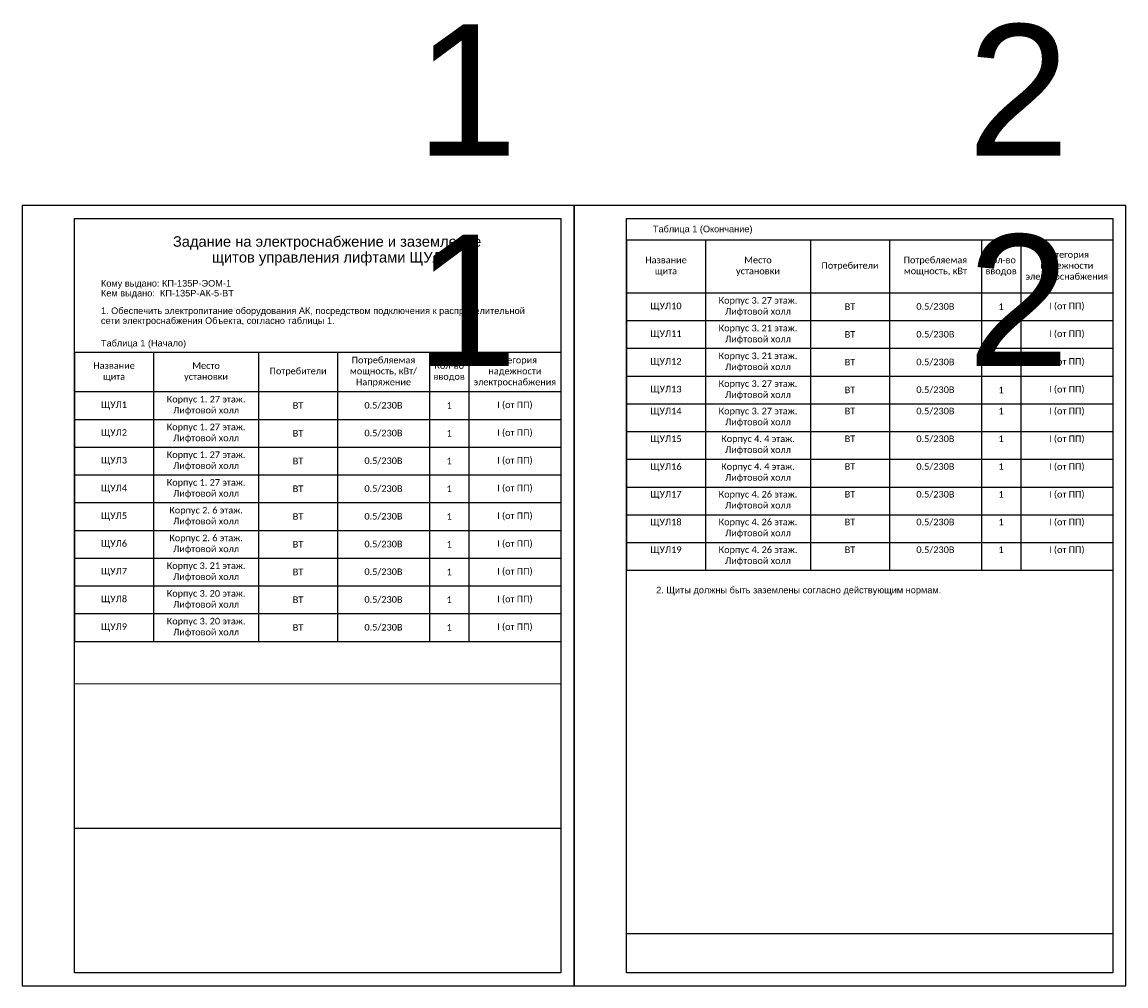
# Model space of a CAD drawing. Header units: millimetres. Extents: x 0 to 420, y 0 to 367.
import ezdxf
from ezdxf.enums import TextEntityAlignment as Align

# ---------------------------------------------------------------- set-up
doc = ezdxf.new("R2010")
doc.units = ezdxf.units.MM
doc.layers.add('AE_Нумерация_листов', color=21, linetype='Continuous', lineweight=13, plot=False)
doc.styles.add('CP.Text', font='arial.ttf')
doc.styles.get("Standard").update_dxf_attribs({"font": 'arial.ttf'})

# ---------------------------------------------------------------- blocks, each defined once
blk = doc.blocks.new('*T1')
at = {"linetype": 'ByBlock', "lineweight": -2, "transparency": 16777216}
for p, q in [((0, 0), (185, 0)), ((0, 0), (0, -67.84)), ((30, 0), (30, -67.84)), ((70, 0), (70, -67.84)), ((100, 0), (100, -67.84)), ((135, 0), (135, -67.84)), ((150, 0), (150, -67.84)), ((185, 0), (185, -67.84)), ((0, -15.06), (185, -15.06)), ((0, -25.61), (185, -25.61)), ((0, -36.17), (185, -36.17)), ((0, -46.73), (185, -46.73)), ((0, -57.28), (185, -57.28)), ((0, -67.84), (185, -67.84))]:
    blk.add_line(p, q, dxfattribs=at)
at = {"color": 0, "linetype": 'ByBlock', "lineweight": -2, "transparency": 16777216}
for p, q in [((0, -67.84), (0, -110.07)), ((30, -67.84), (30, -110.07)), ((70, -67.84), (70, -110.07)), ((100, -67.84), (100, -110.07)), ((135, -67.84), (135, -110.07)), ((150, -67.84), (150, -110.07)), ((185, -67.84), (185, -110.07)), ((0, -78.4), (185, -78.4)), ((0, -88.96), (185, -88.96)), ((0, -99.51), (185, -99.51)), ((0, -110.07), (185, -110.07))]:
    blk.add_line(p, q, dxfattribs=at)
at = {"color": 0, "transparency": 16777216, "char_height": 2.5, "attachment_point": 5, "style": 'CP.Text'}
for s, insert, width in [('{\\fCalibri|b0|i0|c0;Название^Jщита', (15, -7.53), 27), ('{\\fCalibri|b0|i0|c0;Место^Jустановки', (50, -7.53), 37), ('{\\fCalibri|b0|i0|c0;Потребляемая^Jмощность, кВт/^JНапряжение', (117.5, -7.53), 32), ('{\\fCalibri|b0|i0|c0;Кол-во^Jвводов', (142.5, -7.53), 12), ('{\\fCalibri|b0|i0|c0;Категория^Jнадежности^Jэлектроснабжения', (167.5, -7.53), 32), ('{\\fCalibri|b0|i0|c0;Потребители', (85, -7.53), 27), ('{\\fCalibri|b0|i0|c0;ЩУЛ1', (15, -20.33), 27), ('{\\fCalibri|b0|i0|c0;Корпус 1. 27 этаж.^JЛифтовой холл', (50, -20.33), 37), ('{\\fCalibri|b0|i0|c0;ВТ', (85, -20.33), 27), ('{\\fCalibri|b0|i0|c0;0.5/230В', (117.5, -20.33), 32), ('{\\fCalibri|b0|i0|c0;1', (142.5, -20.33), 12), ('{\\fCalibri|b0|i0|c0;I (от ПП)', (167.5, -20.33), 32), ('{\\fCalibri|b0|i0|c0;Корпус 1. 27 этаж.^JЛифтовой холл', (50, -30.89), 37), ('{\\fCalibri|b0|i0|c0;I (от ПП)', (167.5, -30.89), 32), ('{\\fCalibri|b0|i0|c0;ЩУЛ2', (15, -30.89), 27), ('{\\fCalibri|b0|i0|c0;ВТ', (85, -30.89), 27), ('{\\fCalibri|b0|i0|c0;0.5/230В', (117.5, -30.89), 32), ('{\\fCalibri|b0|i0|c0;1', (142.5, -30.89), 12), ('{\\fCalibri|b0|i0|c0;ЩУЛ3', (15, -41.45), 27), ('{\\fCalibri|b0|i0|c0;Корпус 1. 27 этаж.^JЛифтовой холл', (50, -41.45), 37), ('{\\fCalibri|b0|i0|c0;ВТ', (85, -41.45), 27), ('{\\fCalibri|b0|i0|c0;0.5/230В', (117.5, -41.45), 32), ('{\\fCalibri|b0|i0|c0;1', (142.5, -41.45), 12), ('{\\fCalibri|b0|i0|c0;I (от ПП)', (167.5, -41.45), 32), ('{\\fCalibri|b0|i0|c0;Корпус 1. 27 этаж.^JЛифтовой холл', (50, -52.01), 37), ('{\\fCalibri|b0|i0|c0;ЩУЛ4', (15, -52.01), 27), ('{\\fCalibri|b0|i0|c0;ВТ', (85, -52.01), 27), ('{\\fCalibri|b0|i0|c0;0.5/230В', (117.5, -52.01), 32), ('{\\fCalibri|b0|i0|c0;1', (142.5, -52.01), 12), ('{\\fCalibri|b0|i0|c0;I (от ПП)', (167.5, -52.01), 32), ('{\\fCalibri|b0|i0|c0;ЩУЛ5', (15, -62.56), 27), ('{\\fCalibri|b0|i0|c0;Корпус 2. 6 этаж.^JЛифтовой холл', (50, -62.56), 37), ('{\\fCalibri|b0|i0|c0;ВТ', (85, -62.56), 27), ('{\\fCalibri|b0|i0|c0;0.5/230В', (117.5, -62.56), 32), ('{\\fCalibri|b0|i0|c0;1', (142.5, -62.56), 12), ('{\\fCalibri|b0|i0|c0;I (от ПП)', (167.5, -62.56), 32), ('{\\fCalibri|b0|i0|c0;Корпус 2. 6 этаж.^JЛифтовой холл', (50, -73.12), 37), ('{\\fCalibri|b0|i0|c0;ЩУЛ6', (15, -73.12), 27), ('{\\fCalibri|b0|i0|c0;ВТ', (85, -73.12), 27), ('{\\fCalibri|b0|i0|c0;0.5/230В', (117.5, -73.12), 32), ('{\\fCalibri|b0|i0|c0;1', (142.5, -73.12), 12), ('{\\fCalibri|b0|i0|c0;I (от ПП)', (167.5, -73.12), 32), ('{\\fCalibri|b0|i0|c0;ЩУЛ7', (15, -83.68), 27), ('{\\fCalibri|b0|i0|c0;Корпус 3. 21 этаж.^JЛифтовой холл', (50, -83.68), 37), ('{\\fCalibri|b0|i0|c0;ВТ', (85, -83.68), 27), ('{\\fCalibri|b0|i0|c0;0.5/230В', (117.5, -83.68), 32), ('{\\fCalibri|b0|i0|c0;1', (142.5, -83.68), 12), ('{\\fCalibri|b0|i0|c0;I (от ПП)', (167.5, -83.68), 32), ('{\\fCalibri|b0|i0|c0;Корпус 3. 20 этаж.^JЛифтовой холл', (50, -94.23), 37), ('{\\fCalibri|b0|i0|c0;ЩУЛ8', (15, -94.23), 27), ('{\\fCalibri|b0|i0|c0;ВТ', (85, -94.23), 27), ('{\\fCalibri|b0|i0|c0;0.5/230В', (117.5, -94.23), 32), ('{\\fCalibri|b0|i0|c0;1', (142.5, -94.23), 12), ('{\\fCalibri|b0|i0|c0;I (от ПП)', (167.5, -94.23), 32), ('{\\fCalibri|b0|i0|c0;ЩУЛ9', (15, -104.79), 27), ('{\\fCalibri|b0|i0|c0;Корпус 3. 20 этаж.^JЛифтовой холл', (50, -104.79), 37), ('{\\fCalibri|b0|i0|c0;ВТ', (85, -104.79), 27), ('{\\fCalibri|b0|i0|c0;0.5/230В', (117.5, -104.79), 32), ('{\\fCalibri|b0|i0|c0;1', (142.5, -104.79), 12), ('{\\fCalibri|b0|i0|c0;I (от ПП)', (167.5, -104.79), 32)]:
    blk.add_mtext(s, dxfattribs=dict(at, insert=insert, width=width))
blk = doc.blocks.new('*T2')
at = {"linetype": 'ByBlock', "lineweight": -2, "transparency": 16777216}
for p, q in [((0, 0), (185, 0)), ((0, 0), (0, -41.28)), ((30, 0), (30, -41.28)), ((70, 0), (70, -41.28)), ((100, 0), (100, -41.28)), ((135, 0), (135, -41.28)), ((150, 0), (150, -41.28)), ((185, 0), (185, -41.28)), ((0, -20.17), (185, -20.17)), ((0, -30.72), (185, -30.72)), ((0, -41.28), (185, -41.28))]:
    blk.add_line(p, q, dxfattribs=at)
at = {"color": 0, "linetype": 'ByBlock', "lineweight": -2, "transparency": 16777216}
for p, q in [((0, -41.28), (0, -125.74)), ((30, -41.28), (30, -125.74)), ((70, -41.28), (70, -125.74)), ((100, -41.28), (100, -125.74)), ((135, -41.28), (135, -125.74)), ((150, -41.28), (150, -125.74)), ((185, -41.28), (185, -125.74)), ((0, -51.84), (185, -51.84)), ((0, -62.4), (185, -62.4)), ((0, -72.95), (185, -72.95)), ((0, -83.51), (185, -83.51)), ((0, -94.07), (185, -94.07)), ((0, -104.62), (185, -104.62)), ((0, -115.18), (185, -115.18)), ((0, -125.74), (185, -125.74))]:
    blk.add_line(p, q, dxfattribs=at)
at = {"color": 0, "transparency": 16777216, "char_height": 2.5}
for s, insert, width, attachment_point in [('{\\fCalibri|b0|i0|c0;Название^Jщита', (15, -10.08), 27, 5), ('{\\fCalibri|b0|i0|c0;Место^Jустановки', (50, -10.08), 37, 5), ('{\\fCalibri|b0|i0|c0;Потребляемая^Jмощность, кВт', (117.5, -10.08), 32, 5), ('{\\fCalibri|b0|i0|c0;Кол-во^Jвводов', (142.5, -10.08), 12, 5), ('{\\fCalibri|b0|i0|c0;Категория^Jнадежности^Jэлектроснабжения', (167.5, -10.08), 32, 5), ('{\\fCalibri|b0|i0|c0;Потребители', (85, -10.08), 27, 5), ('{\\fCalibri|b0|i0|c0;ЩУЛ10', (15, -25.45), 27, 5), ('{\\fCalibri|b0|i0|c0;Корпус 3. 27 этаж.^JЛифтовой холл', (50, -25.45), 37, 5), ('{\\fCalibri|b0|i0|c0;ВТ', (85, -25.45), 27, 5), ('{\\fCalibri|b0|i0|c0;0.5/230В', (117.5, -25.45), 32, 5), ('{\\fCalibri|b0|i0|c0;1', (142.5, -25.45), 12, 5), ('{\\fCalibri|b0|i0|c0;I (от ПП)', (167.5, -25.45), 32, 5), ('{\\fCalibri|b0|i0|c0;Корпус 3. 21 этаж.^JЛифтовой холл', (50, -36), 37, 5), ('{\\fCalibri|b0|i0|c0;ЩУЛ11', (15, -36), 27, 5), ('{\\fCalibri|b0|i0|c0;ВТ', (85, -36), 27, 5), ('{\\fCalibri|b0|i0|c0;0.5/230В', (117.5, -36), 32, 5), ('{\\fCalibri|b0|i0|c0;1', (142.5, -36), 12, 5), ('{\\fCalibri|b0|i0|c0;I (от ПП)', (167.5, -36), 32, 5), ('{\\fCalibri|b0|i0|c0;ЩУЛ14', (15, -63.9), 27, 2), ('{\\fCalibri|b0|i0|c0;Корпус 3. 27 этаж.^JЛифтовой холл', (50, -63.9), 37, 2), ('{\\fCalibri|b0|i0|c0;ВТ', (85, -63.9), 27, 2), ('{\\fCalibri|b0|i0|c0;0.5/230В', (117.5, -63.9), 32, 2), ('{\\fCalibri|b0|i0|c0;1', (142.5, -63.9), 12, 2), ('{\\fCalibri|b0|i0|c0;I (от ПП)', (167.5, -63.9), 32, 2), ('{\\fCalibri|b0|i0|c0;ЩУЛ15', (15, -74.45), 27, 2), ('{\\fCalibri|b0|i0|c0;Корпус 4. 4 этаж.^JЛифтовой холл', (50, -74.45), 37, 2), ('{\\fCalibri|b0|i0|c0;ВТ', (85, -74.45), 27, 2), ('{\\fCalibri|b0|i0|c0;0.5/230В', (117.5, -74.45), 32, 2), ('{\\fCalibri|b0|i0|c0;1', (142.5, -74.45), 12, 2), ('{\\fCalibri|b0|i0|c0;I (от ПП)', (167.5, -74.45), 32, 2), ('{\\fCalibri|b0|i0|c0;ЩУЛ16', (15, -85.01), 27, 2), ('{\\fCalibri|b0|i0|c0;Корпус 4. 4 этаж.^JЛифтовой холл', (50, -85.01), 37, 2), ('{\\fCalibri|b0|i0|c0;ВТ', (85, -85.01), 27, 2), ('{\\fCalibri|b0|i0|c0;0.5/230В', (117.5, -85.01), 32, 2), ('{\\fCalibri|b0|i0|c0;1', (142.5, -85.01), 12, 2), ('{\\fCalibri|b0|i0|c0;I (от ПП)', (167.5, -85.01), 32, 2), ('{\\fCalibri|b0|i0|c0;ЩУЛ17', (15, -95.57), 27, 2), ('{\\fCalibri|b0|i0|c0;Корпус 4. 26 этаж.^JЛифтовой холл', (50, -95.57), 37, 2), ('{\\fCalibri|b0|i0|c0;ВТ', (85, -95.57), 27, 2), ('{\\fCalibri|b0|i0|c0;0.5/230В', (117.5, -95.57), 32, 2), ('{\\fCalibri|b0|i0|c0;1', (142.5, -95.57), 12, 2), ('{\\fCalibri|b0|i0|c0;I (от ПП)', (167.5, -95.57), 32, 2), ('{\\fCalibri|b0|i0|c0;ЩУЛ18', (15, -106.12), 27, 2), ('{\\fCalibri|b0|i0|c0;Корпус 4. 26 этаж.^JЛифтовой холл', (50, -106.12), 37, 2), ('{\\fCalibri|b0|i0|c0;ВТ', (85, -106.12), 27, 2), ('{\\fCalibri|b0|i0|c0;0.5/230В', (117.5, -106.12), 32, 2), ('{\\fCalibri|b0|i0|c0;1', (142.5, -106.12), 12, 2), ('{\\fCalibri|b0|i0|c0;I (от ПП)', (167.5, -106.12), 32, 2), ('{\\fCalibri|b0|i0|c0;ЩУЛ19', (15, -116.68), 27, 2), ('{\\fCalibri|b0|i0|c0;Корпус 4. 26 этаж.^JЛифтовой холл', (50, -116.68), 37, 2), ('{\\fCalibri|b0|i0|c0;ВТ', (85, -116.68), 27, 2), ('{\\fCalibri|b0|i0|c0;0.5/230В', (117.5, -116.68), 32, 2), ('{\\fCalibri|b0|i0|c0;1', (142.5, -116.68), 12, 2), ('{\\fCalibri|b0|i0|c0;I (от ПП)', (167.5, -116.68), 32, 2)]:
    blk.add_mtext(s, dxfattribs=dict(at, insert=insert, width=width, attachment_point=attachment_point))
at = {"color": 0, "transparency": 16777216, "char_height": 2.5, "attachment_point": 5, "style": 'CP.Text'}
for s, insert, width in [('{\\fCalibri|b0|i0|c0;ЩУЛ12', (15, -46.56), 27), ('{\\fCalibri|b0|i0|c0;Корпус 3. 21 этаж.^JЛифтовой холл', (50, -46.56), 37), ('{\\fCalibri|b0|i0|c0;ВТ', (85, -46.56), 27), ('{\\fCalibri|b0|i0|c0;0.5/230В', (117.5, -46.56), 32), ('{\\fCalibri|b0|i0|c0;1', (142.5, -46.56), 12), ('{\\fCalibri|b0|i0|c0;I (от ПП)', (167.5, -46.56), 32), ('{\\fCalibri|b0|i0|c0;Корпус 3. 27 этаж.^JЛифтовой холл', (50, -57.12), 37), ('{\\fCalibri|b0|i0|c0;ЩУЛ13', (15, -57.12), 27), ('{\\fCalibri|b0|i0|c0;ВТ', (85, -57.12), 27), ('{\\fCalibri|b0|i0|c0;0.5/230В', (117.5, -57.12), 32), ('{\\fCalibri|b0|i0|c0;1', (142.5, -57.12), 12), ('{\\fCalibri|b0|i0|c0;I (от ПП)', (167.5, -57.12), 32)]:
    blk.add_mtext(s, dxfattribs=dict(at, insert=insert, width=width))

msp = doc.modelspace()

# ---------------------------------------------------------------- linework, layer by layer
msp.add_line((20, 60), (205, 60))
for points in [[(0, 0), (210, 0), (210, 297), (0, 297)], [(210, 0), (420, 0), (420, 297), (210, 297)], [(20, 292), (205, 292), (205, 5), (20, 5)], [(230, 292), (415, 292), (415, 5), (230, 5)], [(230, 20), (415, 20), (415, 5), (230, 5)]]:
    msp.add_lwpolyline(points, close=True)
at = {"layer": 'AE_Нумерация_листов'}
msp.add_lwpolyline([(20, 115), (205, 115), (205, 5), (20, 5)], close=True, dxfattribs=at)

# ---------------------------------------------------------------- block references
for name, p in [('*T2', (230, 283.91)), ('*T1', (20, 241.19))]:
    msp.add_blockref(name, p)

# ---------------------------------------------------------------- texts
at = {"line_spacing_factor": 0.9, "style": 'CP.Text'}
for s, width, insert, char_height, attachment_point in [('^IТаблица 1 (Окончание)', 185, (230, 287.66), 2.5, 4), ('Задание на электроснабжение и заземление\\Pщитов управления лифтами ЩУЛ', 140.1765, (116.05, 279.66), 4, 5), ('^IКому выдано: КП-135Р-ЭОМ-1\\P^IКем выдано:  КП-135Р-АК-5-ВТ', 185, (20, 265.12), 2.5, 4), ('^I1. Обеспечить электропитание оборудования АК, посредством подключения к распределительной ^I^Iсети электроснабжения Объекта, согласно таблицы 1.', 185, (20, 254.66), 2.5, 4), ('^IТаблица 1 (Начало)', 185, (20, 244.21), 2.5, 4), ('\\P^I2. Щиты должны быть заземлены согласно действующим нормам.', 185, (231.27, 152.13), 2.5, 4)]:
    msp.add_mtext_dynamic_manual_height_columns(s, width=width, gutter_width=180.21, heights=[0], dxfattribs=dict(at, insert=insert, char_height=char_height, attachment_point=attachment_point))
at = {"layer": 'AE_Нумерация_листов', "style": 'CP.Text'}
for s, p in [('1', (188.59, 315.87)), ('2', (398.59, 315.87)), ('1', (188.59, 235.87)), ('2', (398.59, 235.87))]:
    msp.add_text(s, height=50, dxfattribs=at).set_placement(p, align=Align.RIGHT)

doc.saveas('drawing.dxf')
